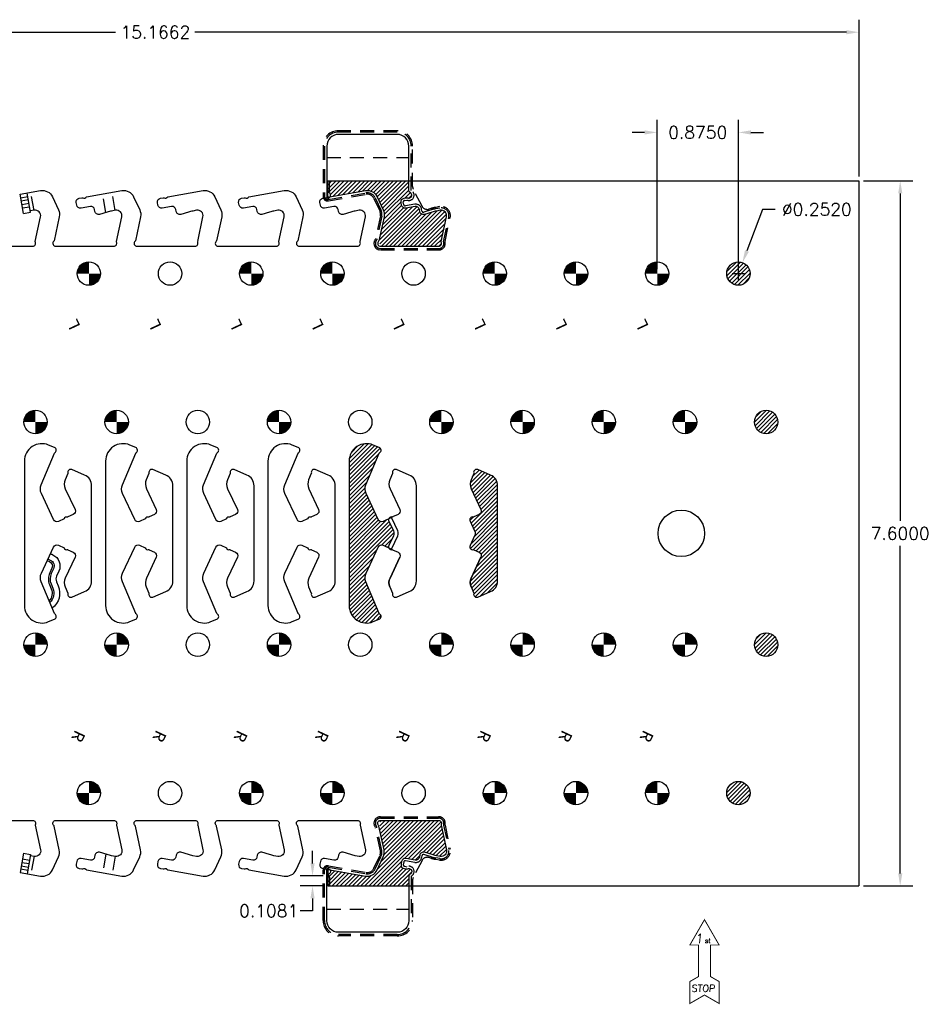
# Model space of a CAD drawing. Header units: inches. Extents: x -59 to 40, y -86 to 20.
# Tile 69 of 75: x 15 to 25, y -7 to 4. Entities that reach past the tile are written whole.
import ezdxf
from ezdxf.enums import TextEntityAlignment as Align

# ---------------------------------------------------------------- set-up
doc = ezdxf.new("R2010")
doc.units = ezdxf.units.IN
doc.header["$MEASUREMENT"] = 0
doc.linetypes.add('HIDDEN', pattern=[0.225, 0.15, -0.075])
for name, color, linetype in [('APP-M-D', 2, 'Continuous'), ('APP-M-H', 4, 'HIDDEN'), ('APP-M-M', 1, 'Continuous'), ('APP-M-S', 7, 'Continuous'), ('DBU-M-H', 4, 'HIDDEN'), ('DSS-M-H', 4, 'HIDDEN')]:
    doc.layers.add(name, color=color, linetype=linetype)
doc.styles.add('DIEMAKER_BND_DIM', font='MONOTXT.SHX')
doc.styles.add('ROMANS', font='ROMANS.shx')
doc.styles.get("Standard").update_dxf_attribs({"font": 'txt.shx'})
doc.dimstyles.get("Standard").update_dxf_attribs({"dimtxt": 0.18, "dimasz": 0.18, "dimexe": 0.18, "dimexo": 0.0625, "dimgap": 0.09, "dimtad": 0, "dimtih": 1, "dimtoh": 1, "dimdec": 4, "dimzin": 0, "dimdsep": 46, "dimtxsty": 'Standard', "dimcen": 0.09, "dimadec": 0, "dimazin": 0, "dimtfac": 1, "dimtdec": 4, "dimtofl": 0, "dimtmove": 0, "dimatfit": 3, "dimfxl": 0, "dimtolj": 1, "dimtzin": 0, "dimarcsym": 0})
doc.dimstyles.new('STANDARD$0', dxfattribs={"dimtxt": 0.156, "dimasz": 0.18, "dimexe": 0.18, "dimexo": 0.0625, "dimgap": 0.07, "dimtad": 0, "dimtih": 1, "dimtoh": 1, "dimdec": 4, "dimzin": 4, "dimdsep": 46, "dimtxsty": 'Standard', "dimcen": 0.09, "dimclrd": 2, "dimclre": 2, "dimclrt": 2, "dimadec": 4, "dimazin": 0, "dimtfac": 1, "dimtdec": 4, "dimtofl": 0, "dimtmove": 0, "dimatfit": 3, "dimfxl": 0, "dimtolj": 1, "dimtzin": 0, "dimarcsym": 0})
pattern_1 = [(45, (-11.252226, 1.500562), (-0.022097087, 0.022097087), [])]

# ---------------------------------------------------------------- blocks, each defined once
blk = doc.blocks.new('*D12')
at = {"layer": 'APP-M-D', "color": 0, "lineweight": -2, "transparency": 16777216}
for p, q in [((24.239, 2.337), (24.771, 2.337)), ((24.636, 2.202), (24.636, -1.328)), ((24.636, -5.128), (24.636, -1.598)), ((24.239, -5.263), (24.771, -5.263))]:
    blk.add_line(p, q, dxfattribs=at)
at = {"layer": 'APP-M-D', "color": 0, "transparency": 16777216}
for points in [[(24.614, 2.202), (24.659, 2.202), (24.636, 2.337)], [(24.614, -5.128), (24.659, -5.128), (24.636, -5.263)]]:
    blk.add_solid(points, dxfattribs=at)
at = {"layer": 'DEFPOINTS', "color": 0, "transparency": 16777216}
for p in [(24.192, 2.337), (24.192, -5.263), (24.636, -5.263)]:
    blk.add_point(p, dxfattribs=at)
at = {"layer": 'APP-M-D', "color": 0, "transparency": 16777216, "insert": (24.636, -1.463), "char_height": 0.135, "attachment_point": 5}
blk.add_mtext('\\A1;7.6000', dxfattribs=at)
blk = doc.blocks.new('dmblk1')
at = {"const_width": 0.5}
for points in [[(0, 0.25, 0.414214), (-0.25, 0, 1)], [(0, -0.25, 0.414214), (0.25, 0, 1)]]:
    blk.add_lwpolyline(points, format="xyb", dxfattribs=at)
blk = doc.blocks.new('*D15')
at = {"layer": 'APP-M-D', "color": 0, "lineweight": -2, "transparency": 16777216}
for p, q in [((22.017, 1.384), (22.017, 2.994)), ((22.892, 1.384), (22.892, 2.994)), ((21.882, 2.859), (21.747, 2.859)), ((23.027, 2.859), (23.162, 2.859))]:
    blk.add_line(p, q, dxfattribs=at)
at = {"layer": 'APP-M-D', "color": 0, "transparency": 16777216}
for points in [[(21.882, 2.881), (21.882, 2.836), (22.017, 2.859)], [(23.027, 2.881), (23.027, 2.836), (22.892, 2.859)]]:
    blk.add_solid(points, dxfattribs=at)
at = {"layer": 'DEFPOINTS', "color": 0, "transparency": 16777216}
for p in [(22.892, 2.859), (22.017, 1.337), (22.892, 1.337)]:
    blk.add_point(p, dxfattribs=at)
at = {"layer": 'APP-M-D', "color": 0, "transparency": 16777216, "insert": (22.454, 2.859), "char_height": 0.135, "attachment_point": 5}
blk.add_mtext('\\A1;0.8750', dxfattribs=at)
blk = doc.blocks.new('MSTOP')
at = {"const_width": 0.021}
blk.add_lwpolyline([(-0.315, -1.807), (-0.315, -1.334), (-0.131, -1.228), (-0.131, -0.546), (-0.315, -0.546), (0, 0), (0.315, -0.546), (0.131, -0.546), (0.131, -1.228), (0.315, -1.334), (0.315, -1.807), (0, -1.625)], close=True, dxfattribs=at)
at = {"style": 'ROMANS', "oblique": 5}
blk.add_text('STOP', height=0.15, dxfattribs=at).set_placement((-0.283, -1.554))
at = {"style": 'ROMANS', "oblique": 5, "flags": 4}
blk.add_attdef('S1', text='', height=0.2, dxfattribs=at).set_placement((-0.03, -0.506), align=Align.RIGHT)
blk.add_attdef('S2', (0.005, -0.503), '', height=0.1, dxfattribs=at)
blk = doc.blocks.new('dm108306')
at = {"layer": 'APP-M-S', "color": 7, "linetype": 'Continuous'}
ref = blk.add_blockref('MSTOP', (0, 0), dxfattribs=at)
ref.add_attrib('S1', '1', dxfattribs={"color": 7, "linetype": 'Continuous', "height": 0.2, "style": 'ROMANS', "oblique": 5, "flags": 4}).set_placement((-0.03, -0.506), align=Align.RIGHT)
ref.add_attrib('S2', 'st', (0.005, -0.503), dxfattribs={"color": 7, "linetype": 'Continuous', "height": 0.1, "style": 'ROMANS', "oblique": 5, "flags": 4})
blk = doc.blocks.new('*D19')
at = {"layer": 'APP-M-D', "color": 0, "lineweight": -2, "transparency": 16777216}
for p, q in [((23.153, 2.029), (22.984, 1.581)), ((23.288, 2.029), (23.153, 2.029)), ((22.892, 1.27), (22.892, 1.405)), ((22.824, 1.337), (22.959, 1.337))]:
    blk.add_line(p, q, dxfattribs=at)
at = {"layer": 'APP-M-D', "color": 0, "transparency": 16777216}
blk.add_solid([(22.963, 1.589), (23.005, 1.573), (22.936, 1.455)], dxfattribs=at)
at = {"layer": 'DEFPOINTS', "color": 0, "transparency": 16777216}
for p in [(22.936, 1.455), (22.847, 1.219)]:
    blk.add_point(p, dxfattribs=at)
at = {"layer": 'APP-M-D', "color": 0, "transparency": 16777216, "insert": (23.738, 2.029), "char_height": 0.135, "attachment_point": 5}
blk.add_mtext('\\A1;∅0.2520', dxfattribs=at)
blk = doc.blocks.new('*D21')
at = {"layer": 'APP-M-D', "color": 0, "lineweight": -2, "transparency": 16777216}
for p, q in [((9.026, 2.239), (9.026, 4.074)), ((24.192, 2.384), (24.192, 4.074)), ((9.161, 3.939), (16.181, 3.939)), ((24.057, 3.939), (17.036, 3.939))]:
    blk.add_line(p, q, dxfattribs=at)
at = {"layer": 'APP-M-D', "color": 0, "transparency": 16777216}
for points in [[(9.161, 3.961), (9.161, 3.916), (9.026, 3.939)], [(24.057, 3.961), (24.057, 3.916), (24.192, 3.939)]]:
    blk.add_solid(points, dxfattribs=at)
at = {"layer": 'DEFPOINTS', "color": 0, "transparency": 16777216}
for p in [(24.192, 3.939), (24.192, 2.337), (9.026, 2.192)]:
    blk.add_point(p, dxfattribs=at)
at = {"layer": 'APP-M-D', "color": 0, "transparency": 16777216, "insert": (16.609, 3.939), "char_height": 0.135, "attachment_point": 5}
blk.add_mtext('\\A1;15.1662', dxfattribs=at)
blk = doc.blocks.new('*D318')
at = {"layer": 'APP-M-D', "color": 0, "lineweight": -2, "transparency": 16777216}
for p, q in [((18.303, -5.02), (18.303, -4.885)), ((18.419, -5.155), (18.168, -5.155)), ((18.419, -5.263), (18.168, -5.263)), ((18.303, -5.398), (18.303, -5.533)), ((18.303, -5.533), (18.168, -5.533))]:
    blk.add_line(p, q, dxfattribs=at)
at = {"layer": 'APP-M-D', "color": 0, "transparency": 16777216}
for points in [[(18.28, -5.02), (18.325, -5.02), (18.303, -5.155)], [(18.28, -5.398), (18.325, -5.398), (18.303, -5.263)]]:
    blk.add_solid(points, dxfattribs=at)
at = {"layer": 'DEFPOINTS', "color": 0, "transparency": 16777216}
for p in [(18.466, -5.155), (18.303, -5.263), (18.466, -5.263)]:
    blk.add_point(p, dxfattribs=at)
at = {"layer": 'APP-M-D', "color": 0, "transparency": 16777216, "insert": (17.83, -5.533), "char_height": 0.135, "attachment_point": 5}
blk.add_mtext('\\A1;0.1081', dxfattribs=at)

msp = doc.modelspace()

# ---------------------------------------------------------------- hatches: boundary and pattern name
at = {"layer": 'APP-M-D'}
h = msp.add_hatch(dxfattribs=at)
h.set_pattern_fill('ANSI31', color=256, scale=0.25)
h.paths.add_polyline_path([(19.02695, 2.33709), (18.46621, 2.33709), (18.46621, 2.22898, 0.30111014), (18.4784, 2.21057, -0.47645817), (18.49185, 2.16393), (18.87247, 2.23104, -0.33945426), (19.00002, 2.16464), (19.02695, 2.1069)])
h.paths.add_polyline_path([(19.34121, 2.22898), (19.34121, 2.33709), (19.02695, 2.33709), (19.02695, 2.1069), (19.06518, 2.02491, -0.16325034), (19.07363, 1.95026), (19.02695, 1.73227), (19.02695, 1.63305, 0.07267317), (19.03589, 1.63174), (19.66202, 1.63174, 0.54408687), (19.69053, 1.6758, -0.15966924), (19.68987, 1.68199), (19.74695, 1.94855, 0.53219684), (19.67895, 2.01907), (19.63698, 2.01167, 0.03055276), (19.59024, 2.00045), (19.50806, 1.97533, -0.45046715), (19.45778, 2.00614), (19.45403, 2.02742, 0.41421356), (19.40842, 2.05936), (19.30761, 2.04158, -0.41421356), (19.26201, 2.07352), (19.25654, 2.1045, -0.41421356), (19.28848, 2.15011), (19.31618, 2.15499, -0.15333458), (19.32806, 2.15344, 1.01672344), (19.3534, 2.21057, -0.30111014)])
h = msp.add_hatch(dxfattribs=at)
h.set_pattern_fill('ANSI31', color=256, scale=0.25)
h.set_pattern_definition(pattern_1)
h.paths.add_polyline_path([(22.7659, 1.33709, 1), (23.0179, 1.33709, 1)])
h = msp.add_hatch(dxfattribs=at)
h.set_pattern_fill('ANSI31', color=256, scale=0.25)
h.set_pattern_definition([(45, (-11.152226, 1.800562), (-0.022097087, 0.022097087), [])])
h.paths.add_polyline_path([(23.0659, -0.26291, 1), (23.3179, -0.26291, 1)])
h = msp.add_hatch(dxfattribs=at)
h.set_pattern_fill('ANSI31', color=256, scale=0.25)
h.paths.add_polyline_path([(19.17434, -1.4365), (19.12517, -1.33106, -0.21289077), (19.12474, -1.30561), (19.06338, -1.33422, -0.41421356), (19.01106, -1.31518), (18.88032, -1.03479, -0.21193155), (18.87853, -0.93899), (19.02203, -0.59867, -0.15966924), (19.02611, -0.59397, 0.6145258), (19.02223, -0.53834), (18.95754, -0.51107, 0.53654889), (18.69719, -0.68384), (18.69719, -2.24199, 0.53654889), (18.95754, -2.41476), (19.02223, -2.38748, 0.6145258), (19.02611, -2.33186, -0.15966924), (19.02203, -2.32716), (18.87853, -1.98683, -0.21193155), (18.88032, -1.89103), (19.01106, -1.61064, -0.41421356), (19.06338, -1.5916), (19.12474, -1.62021, -0.21289077), (19.12517, -1.59476), (19.17434, -1.48932, 0.22169466)])
h = msp.add_hatch(dxfattribs=at)
h.set_pattern_fill('ANSI31', color=256, scale=0.25)
h.set_pattern_definition(pattern_1)
h.paths.add_polyline_path([(20.29723, -0.9497, 0.3016182), (20.22079, -0.83452), (20.08241, -0.77617, 0.64895311), (20.04073, -0.81517), (20.01102, -0.88565, 0.21193155), (20.01281, -0.98145), (20.11799, -1.20703, -0.41421356), (20.09895, -1.25935), (20.03759, -1.28796, 0.64895311), (20.00017, -1.33106), (20.04934, -1.4365, -0.22169466), (20.04934, -1.48932), (20.00017, -1.59476, 0.64895311), (20.03759, -1.63786), (20.09895, -1.66647, -0.41421356), (20.11799, -1.71879), (20.01281, -1.94437, 0.21193155), (20.01102, -2.04017), (20.04073, -2.11065, 0.64895311), (20.08241, -2.14965), (20.22079, -2.0913, 0.3016182), (20.29723, -1.97612)])
h = msp.add_hatch(dxfattribs=at)
h.set_pattern_fill('ANSI31', color=256, scale=0.25)
h.set_pattern_definition([(45, (-11.152226, 1.700562), (-0.022097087, 0.022097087), [])])
h.paths.add_polyline_path([(23.3179, -2.66291, 1), (23.0659, -2.66291, 1)])
h = msp.add_hatch(dxfattribs=at)
h.set_pattern_fill('ANSI31', color=256, scale=0.25)
h.set_pattern_definition(pattern_1)
h.paths.add_polyline_path([(23.0179, -4.26291, 1), (22.7659, -4.26291, 1)])
h = msp.add_hatch(dxfattribs=at)
h.set_pattern_fill('ANSI31', color=256, scale=0.25)
h.paths.add_polyline_path([(19.02695, -5.03272), (19.00002, -5.09046, -0.33945426), (18.87247, -5.15686), (18.49185, -5.08975, -0.47645817), (18.4784, -5.13639, 0.30111014), (18.46621, -5.1548), (18.46621, -5.26291), (19.02695, -5.26291)])
h.paths.add_polyline_path([(19.32806, -5.07927, -0.15333458), (19.31618, -5.08082), (19.28848, -5.07593, -0.41421356), (19.25654, -5.03032), (19.26201, -4.99934, -0.41421356), (19.30761, -4.96741), (19.40842, -4.98518, 0.41421356), (19.45403, -4.95324), (19.45778, -4.93196, -0.45046715), (19.50806, -4.90115), (19.59024, -4.92627, 0.03055276), (19.63698, -4.93749), (19.67895, -4.94489, 0.53219684), (19.74695, -4.87437), (19.68987, -4.60781, -0.15966924), (19.69053, -4.60162, 0.54408687), (19.66202, -4.55756), (19.03589, -4.55756, 0.07267317), (19.02695, -4.55887), (19.02695, -4.65809), (19.07363, -4.87608, -0.16325034), (19.06518, -4.95073), (19.02695, -5.03272), (19.02695, -5.26291), (19.34121, -5.26291), (19.34121, -5.1548, -0.30111014), (19.3534, -5.13639, 1.01672344)])

# ---------------------------------------------------------------- linework, layer by layer
at = {"layer": 'APP-M-H'}
for p, q in [((18.45621, 2.58713), (19.34121, 2.58713)), ((15.30114, 2.01858), (15.26696, 2.21244)), ((16.07554, 1.99596), (16.04052, 2.19455)), ((16.17614, 2.01858), (16.14196, 2.21244)), ((15.30114, -4.9444), (15.26696, -5.13826)), ((16.07554, -4.92178), (16.04052, -5.12037)), ((16.17614, -4.9444), (16.14196, -5.13826)), ((18.45621, -5.51295), (19.34121, -5.51295))]:
    msp.add_line(p, q, dxfattribs=at)
for points in [[(18.47794, 2.16148, -0.46630766), (18.46621, 2.17132), (18.46621, 2.20715, -0.26794919), (18.47621, 2.22447, 0.26794919), (18.48621, 2.2418), (18.48621, 2.33709)], [(18.47794, -5.0873, 0.46630766), (18.46621, -5.09715), (18.46621, -5.13298, 0.26794919), (18.47621, -5.1503, -0.26794919), (18.48621, -5.16762), (18.48621, -5.26291)]]:
    msp.add_lwpolyline(points, format="xyb", dxfattribs=at)
at = {"layer": 'APP-M-M'}
for p, q in [((24.1919, 2.33709), (24.1919, -5.26291)), ((15.18724, 1.98458), (15.15068, 2.19193)), ((15.15752, 2.15316), (15.23502, 2.16683)), ((15.16298, 2.12218), (15.24048, 2.13585)), ((15.26475, 1.99824), (15.22818, 2.2056)), ((15.16982, 2.08341), (15.24732, 2.09707)), ((15.17665, 2.04464), (15.25416, 2.0583)), ((15.18724, 1.98458), (15.26475, 1.99824)), ((15.18724, -4.9104), (15.15068, -5.11776)), ((15.17665, -4.97046), (15.25416, -4.98412)), ((15.18724, -4.9104), (15.26475, -4.92406)), ((15.26475, -4.92406), (15.22818, -5.13142)), ((15.15752, -5.07898), (15.23502, -5.09265)), ((15.16298, -5.048), (15.24048, -5.06167)), ((15.16982, -5.00923), (15.24732, -5.0229))]:
    msp.add_line(p, q, dxfattribs=at)
for points in [[(18.49185, 2.16393, 0.47645817), (18.4784, 2.21057, -0.30111014), (18.46621, 2.22898), (18.46621, 2.33709), (24.1919, 2.33709)], [(14.27568, 2.19193), (14.49747, 2.23104, -0.33945426), (14.62502, 2.16464), (14.69018, 2.02491, -0.16325034), (14.69863, 1.95026), (14.64327, 1.69173, -0.15966924), (14.64013, 1.68635, 0.68968803), (14.66089, 1.63174), (15.28702, 1.63174, 0.54408687), (15.31553, 1.6758, -0.15966924), (15.31487, 1.68199), (15.37195, 1.94855, 0.53219684), (15.30395, 2.01907), (15.26237, 2.01174)], [(15.15068, 2.19193), (15.37247, 2.23104, -0.33945426), (15.50002, 2.16464), (15.56518, 2.02491, -0.16325034), (15.57363, 1.95026), (15.51827, 1.69173, -0.15966924), (15.51513, 1.68635, 0.68968803), (15.53589, 1.63174), (16.16202, 1.63174, 0.54408687), (16.19053, 1.6758, -0.15966924), (16.18987, 1.68199), (16.24695, 1.94855, 0.53219684), (16.17895, 2.01907), (16.13698, 2.01167, 0.03055276), (16.09024, 2.00045), (16.00806, 1.97533, -0.45046715), (15.95778, 2.00614), (15.95403, 2.02742, 0.41421356), (15.90842, 2.05936), (15.80761, 2.04158, -0.41421356), (15.76201, 2.07352), (15.75654, 2.1045, -0.41421356), (15.78848, 2.15011), (15.81618, 2.15499, -0.15333458), (15.82806, 2.15344, 0.36395563), (15.86685, 2.16393)], [(15.86685, 2.16393), (16.24747, 2.23104, -0.33945426), (16.37502, 2.16464), (16.44018, 2.02491, -0.16325034), (16.44863, 1.95026), (16.39327, 1.69173, -0.15966924), (16.39013, 1.68635, 0.68968803), (16.41089, 1.63174), (17.03702, 1.63174, 0.54408687), (17.06553, 1.6758, -0.15966924), (17.06487, 1.68199), (17.12195, 1.94855, 0.53219684), (17.05395, 2.01907), (17.01198, 2.01167, 0.03055276), (16.96524, 2.00045), (16.88306, 1.97533, -0.45046715), (16.83278, 2.00614), (16.82903, 2.02742, 0.41421356), (16.78342, 2.05936), (16.68261, 2.04158, -0.41421356), (16.63701, 2.07352), (16.63154, 2.1045, -0.41421356), (16.66348, 2.15011), (16.69118, 2.15499, -0.15333458), (16.70306, 2.15344, 0.36395563), (16.74185, 2.16393)], [(16.74185, 2.16393), (17.12247, 2.23104, -0.33945426), (17.25002, 2.16464), (17.31518, 2.02491, -0.16325034), (17.32363, 1.95026), (17.26827, 1.69173, -0.15966924), (17.26513, 1.68635, 0.68968803), (17.28589, 1.63174), (17.91202, 1.63174, 0.54408687), (17.94053, 1.6758, -0.15966924), (17.93987, 1.68199), (17.99695, 1.94855, 0.53219684), (17.92895, 2.01907), (17.88698, 2.01167, 0.03055276), (17.84024, 2.00045), (17.75806, 1.97533, -0.45046715), (17.70778, 2.00614), (17.70403, 2.02742, 0.41421356), (17.65842, 2.05936), (17.55761, 2.04158, -0.41421356), (17.51201, 2.07352), (17.50654, 2.1045, -0.41421356), (17.53848, 2.15011), (17.56618, 2.15499, -0.15333458), (17.57806, 2.15344, 0.36395563), (17.61685, 2.16393)], [(17.61685, 2.16393), (17.99747, 2.23104, -0.33945426), (18.12502, 2.16464), (18.19018, 2.02491, -0.16325034), (18.19863, 1.95026), (18.14327, 1.69173, -0.15966924), (18.14013, 1.68635, 0.68968803), (18.16089, 1.63174), (18.78702, 1.63174, 0.54408687), (18.81553, 1.6758, -0.15966924), (18.81487, 1.68199), (18.87195, 1.94855, 0.53219684), (18.80395, 2.01907), (18.76198, 2.01167, 0.03055276), (18.71524, 2.00045), (18.63306, 1.97533, -0.45046715), (18.58278, 2.00614), (18.57903, 2.02742, 0.41421356), (18.53342, 2.05936), (18.43261, 2.04158, -0.41421356), (18.38701, 2.07352), (18.38154, 2.1045, -0.41421356), (18.41348, 2.15011), (18.44118, 2.15499, -0.15333458), (18.45306, 2.15344, 0.36395563), (18.49185, 2.16393)], [(19.13602, -2.04017, -0.21193155), (19.13781, -1.94437), (19.24299, -1.71879), (19.13781, -1.94437, 0.21193155), (19.13602, -2.04017), (19.16436, -2.10739, -0.15966924), (19.16487, -2.1136, 0.6145258), (19.20741, -2.14965), (19.34579, -2.0913, 0.3016182), (19.42223, -1.97612), (19.42223, -0.9497, 0.3016182), (19.34579, -0.83452), (19.20741, -0.77617, 0.6145258), (19.16487, -0.81222, -0.15966924), (19.16436, -0.81843), (19.13602, -0.88565, 0.21193155), (19.13781, -0.98145), (19.24299, -1.20703, -0.41421356), (19.22395, -1.25935), (19.16579, -1.28647, -0.15966924), (19.15961, -1.28721, 0.6145258), (19.12517, -1.33106), (19.17434, -1.4365, -0.22169466), (19.17434, -1.48932), (19.12517, -1.59476, 0.6145258), (19.15961, -1.63861, -0.15966924), (19.16579, -1.63935), (19.22395, -1.66647, -0.41421356), (19.24299, -1.71879)], [(14.27568, -5.11776), (14.49747, -5.15686, 0.33945426), (14.62502, -5.09046), (14.69018, -4.95073, 0.16325034), (14.69863, -4.87608), (14.64327, -4.61755, 0.15966924), (14.64013, -4.61217, -0.68968803), (14.66089, -4.55756), (15.28702, -4.55756, -0.54408687), (15.31553, -4.60162, 0.15966924), (15.31487, -4.60781), (15.37195, -4.87437, -0.53219684), (15.30395, -4.94489), (15.26237, -4.93756)], [(15.15068, -5.11776), (15.37247, -5.15686, 0.33945426), (15.50002, -5.09046), (15.56518, -4.95073, 0.16325034), (15.57363, -4.87608), (15.51827, -4.61755, 0.15966924), (15.51513, -4.61217, -0.68968803), (15.53589, -4.55756), (16.16202, -4.55756, -0.54408687), (16.19053, -4.60162, 0.15966924), (16.18987, -4.60781), (16.24695, -4.87437, -0.53219684), (16.17895, -4.94489), (16.13698, -4.93749, -0.03055276), (16.09024, -4.92627), (16.00806, -4.90115, 0.45046715), (15.95778, -4.93196), (15.95403, -4.95324, -0.41421356), (15.90842, -4.98518), (15.80761, -4.96741, 0.41421356), (15.76201, -4.99934), (15.75654, -5.03032, 0.41421356), (15.78848, -5.07593), (15.81618, -5.08082, 0.15333458), (15.82806, -5.07927, -0.36395563), (15.86685, -5.08975)], [(15.86685, -5.08975), (16.24747, -5.15686, 0.33945426), (16.37502, -5.09046), (16.44018, -4.95073, 0.16325034), (16.44863, -4.87608), (16.39327, -4.61755, 0.15966924), (16.39013, -4.61217, -0.68968803), (16.41089, -4.55756), (17.03702, -4.55756, -0.54408687), (17.06553, -4.60162, 0.15966924), (17.06487, -4.60781), (17.12195, -4.87437, -0.53219684), (17.05395, -4.94489), (17.01198, -4.93749, -0.03055276), (16.96524, -4.92627), (16.88306, -4.90115, 0.45046715), (16.83278, -4.93196), (16.82903, -4.95324, -0.41421356), (16.78342, -4.98518), (16.68261, -4.96741, 0.41421356), (16.63701, -4.99934), (16.63154, -5.03032, 0.41421356), (16.66348, -5.07593), (16.69118, -5.08082, 0.15333458), (16.70306, -5.07927, -0.36395563), (16.74185, -5.08975)], [(16.74185, -5.08975), (17.12247, -5.15686, 0.33945426), (17.25002, -5.09046), (17.31518, -4.95073, 0.16325034), (17.32363, -4.87608), (17.26827, -4.61755, 0.15966924), (17.26513, -4.61217, -0.68968803), (17.28589, -4.55756), (17.91202, -4.55756, -0.54408687), (17.94053, -4.60162, 0.15966924), (17.93987, -4.60781), (17.99695, -4.87437, -0.53219684), (17.92895, -4.94489), (17.88698, -4.93749, -0.03055276), (17.84024, -4.92627), (17.75806, -4.90115, 0.45046715), (17.70778, -4.93196), (17.70403, -4.95324, -0.41421356), (17.65842, -4.98518), (17.55761, -4.96741, 0.41421356), (17.51201, -4.99934), (17.50654, -5.03032, 0.41421356), (17.53848, -5.07593), (17.56618, -5.08082, 0.15333458), (17.57806, -5.07927, -0.36395563), (17.61685, -5.08975)], [(17.61685, -5.08975), (17.99747, -5.15686, 0.33945426), (18.12502, -5.09046), (18.19018, -4.95073, 0.16325034), (18.19863, -4.87608), (18.14327, -4.61755, 0.15966924), (18.14013, -4.61217, -0.68968803), (18.16089, -4.55756), (18.78702, -4.55756, -0.54408687), (18.81553, -4.60162, 0.15966924), (18.81487, -4.60781), (18.87195, -4.87437, -0.53219684), (18.80395, -4.94489), (18.76198, -4.93749, -0.03055276), (18.71524, -4.92627), (18.63306, -4.90115, 0.45046715), (18.58278, -4.93196), (18.57903, -4.95324, -0.41421356), (18.53342, -4.98518), (18.43261, -4.96741, 0.41421356), (18.38701, -4.99934), (18.38154, -5.03032, 0.41421356), (18.41348, -5.07593), (18.44118, -5.08082, 0.15333458), (18.45306, -5.07927, -0.36395563), (18.49185, -5.08975)], [(18.49185, -5.08975, -0.47645817), (18.4784, -5.13639, 0.30111014), (18.46621, -5.1548), (18.46621, -5.26291), (24.1919, -5.26291)]]:
    msp.add_lwpolyline(points, format="xyb", dxfattribs=at)
for points in [[(15.74299, -1.71879), (15.63781, -1.94437, 0.21193155), (15.63602, -2.04017), (15.66436, -2.10739, -0.15966924), (15.66487, -2.1136, 0.6145258), (15.70741, -2.14965), (15.84579, -2.0913, 0.3016182), (15.92223, -1.97612), (15.92223, -0.9497, 0.3016182), (15.84579, -0.83452), (15.70741, -0.77617, 0.6145258), (15.66487, -0.81222, -0.15966924), (15.66436, -0.81843), (15.63602, -0.88565, 0.21193155), (15.63781, -0.98145), (15.74299, -1.20703, -0.41421356), (15.72395, -1.25935), (15.66579, -1.28647, -0.15966924), (15.65961, -1.28721, 0.35516934), (15.62474, -1.30561), (15.56338, -1.33422, -0.41421356), (15.51106, -1.31518), (15.38032, -1.03479, -0.21193155), (15.37853, -0.93899), (15.52203, -0.59867, -0.15966924), (15.52611, -0.59397, 0.6145258), (15.52223, -0.53834), (15.45754, -0.51107, 0.53654889), (15.19719, -0.68384), (15.19719, -2.24199, 0.53654889), (15.45754, -2.41476), (15.52223, -2.38748, 0.6145258), (15.52611, -2.33186, -0.15966924), (15.52203, -2.32716), (15.37853, -1.98683, -0.21193155), (15.38032, -1.89103), (15.51106, -1.61064, -0.41421356), (15.56338, -1.5916), (15.62474, -1.62021, 0.35516934), (15.65961, -1.63861, -0.15966924), (15.66579, -1.63935), (15.72395, -1.66647, -0.41421356)], [(16.61799, -1.71879), (16.51281, -1.94437, 0.21193155), (16.51102, -2.04017), (16.53936, -2.10739, -0.15966924), (16.53987, -2.1136, 0.6145258), (16.58241, -2.14965), (16.72079, -2.0913, 0.3016182), (16.79723, -1.97612), (16.79723, -0.9497, 0.3016182), (16.72079, -0.83452), (16.58241, -0.77617, 0.6145258), (16.53987, -0.81222, -0.15966924), (16.53936, -0.81843), (16.51102, -0.88565, 0.21193155), (16.51281, -0.98145), (16.61799, -1.20703, -0.41421356), (16.59895, -1.25935), (16.54079, -1.28647, -0.15966924), (16.53461, -1.28721, 0.35516934), (16.49974, -1.30561), (16.43838, -1.33422, -0.41421356), (16.38606, -1.31518), (16.25532, -1.03479, -0.21193155), (16.25353, -0.93899), (16.39703, -0.59867, -0.15966924), (16.40111, -0.59397, 0.6145258), (16.39723, -0.53834), (16.33254, -0.51107, 0.53654889), (16.07219, -0.68384), (16.07219, -2.24199, 0.53654889), (16.33254, -2.41476), (16.39723, -2.38748, 0.6145258), (16.40111, -2.33186, -0.15966924), (16.39703, -2.32716), (16.25353, -1.98683, -0.21193155), (16.25532, -1.89103), (16.38606, -1.61064, -0.41421356), (16.43838, -1.5916), (16.49974, -1.62021, 0.35516934), (16.53461, -1.63861, -0.15966924), (16.54079, -1.63935), (16.59895, -1.66647, -0.41421356)], [(17.49299, -1.71879), (17.38781, -1.94437, 0.21193155), (17.38602, -2.04017), (17.41436, -2.10739, -0.15966924), (17.41487, -2.1136, 0.6145258), (17.45741, -2.14965), (17.59579, -2.0913, 0.3016182), (17.67223, -1.97612), (17.67223, -0.9497, 0.3016182), (17.59579, -0.83452), (17.45741, -0.77617, 0.6145258), (17.41487, -0.81222, -0.15966924), (17.41436, -0.81843), (17.38602, -0.88565, 0.21193155), (17.38781, -0.98145), (17.49299, -1.20703, -0.41421356), (17.47395, -1.25935), (17.41579, -1.28647, -0.15966924), (17.40961, -1.28721, 0.35516934), (17.37474, -1.30561), (17.31338, -1.33422, -0.41421356), (17.26106, -1.31518), (17.13032, -1.03479, -0.21193155), (17.12853, -0.93899), (17.27203, -0.59867, -0.15966924), (17.27611, -0.59397, 0.6145258), (17.27223, -0.53834), (17.20754, -0.51107, 0.53654889), (16.94719, -0.68384), (16.94719, -2.24199, 0.53654889), (17.20754, -2.41476), (17.27223, -2.38748, 0.6145258), (17.27611, -2.33186, -0.15966924), (17.27203, -2.32716), (17.12853, -1.98683, -0.21193155), (17.13032, -1.89103), (17.26106, -1.61064, -0.41421356), (17.31338, -1.5916), (17.37474, -1.62021, 0.35516934), (17.40961, -1.63861, -0.15966924), (17.41579, -1.63935), (17.47395, -1.66647, -0.41421356)], [(18.36799, -1.71879), (18.26281, -1.94437, 0.21193155), (18.26102, -2.04017), (18.28936, -2.10739, -0.15966924), (18.28987, -2.1136, 0.6145258), (18.33241, -2.14965), (18.47079, -2.0913, 0.3016182), (18.54723, -1.97612), (18.54723, -0.9497, 0.3016182), (18.47079, -0.83452), (18.33241, -0.77617, 0.6145258), (18.28987, -0.81222, -0.15966924), (18.28936, -0.81843), (18.26102, -0.88565, 0.21193155), (18.26281, -0.98145), (18.36799, -1.20703, -0.41421356), (18.34895, -1.25935), (18.29079, -1.28647, -0.15966924), (18.28461, -1.28721, 0.35516934), (18.24974, -1.30561), (18.18838, -1.33422, -0.41421356), (18.13606, -1.31518), (18.00532, -1.03479, -0.21193155), (18.00353, -0.93899), (18.14703, -0.59867, -0.15966924), (18.15111, -0.59397, 0.6145258), (18.14723, -0.53834), (18.08254, -0.51107, 0.53654889), (17.82219, -0.68384), (17.82219, -2.24199, 0.53654889), (18.08254, -2.41476), (18.14723, -2.38748, 0.6145258), (18.15111, -2.33186, -0.15966924), (18.14703, -2.32716), (18.00353, -1.98683, -0.21193155), (18.00532, -1.89103), (18.13606, -1.61064, -0.41421356), (18.18838, -1.5916), (18.24974, -1.62021, 0.35516934), (18.28461, -1.63861, -0.15966924), (18.29079, -1.63935), (18.34895, -1.66647, -0.41421356)]]:
    msp.add_lwpolyline(points, format="xyb", close=True, dxfattribs=at)
for centre in [(15.8919, 1.33709), (16.7669, 1.33709), (17.6419, 1.33709), (18.5169, 1.33709), (19.3919, 1.33709), (20.2669, 1.33709), (21.1419, 1.33709), (22.0169, 1.33709), (15.3169, -0.26291), (16.1919, -0.26291), (17.0669, -0.26291), (17.9419, -0.26291), (18.8169, -0.26291), (19.6919, -0.26291), (20.5669, -0.26291), (21.4419, -0.26291), (22.3169, -0.26291), (15.3169, -2.66291), (16.1919, -2.66291), (17.0669, -2.66291), (17.9419, -2.66291), (18.8169, -2.66291), (19.6919, -2.66291), (20.5669, -2.66291), (21.4419, -2.66291), (22.3169, -2.66291), (15.8919, -4.26291), (16.7669, -4.26291), (17.6419, -4.26291), (18.5169, -4.26291), (19.3919, -4.26291), (20.2669, -4.26291), (21.1419, -4.26291), (22.0169, -4.26291)]:
    msp.add_circle(centre, 0.126, dxfattribs=at)
at = {"layer": 'APP-M-S'}
for points in [[(18.58121, 2.83713, 0.41421356), (18.45621, 2.71213), (18.45621, 2.16956, 0.46630766), (18.46794, 2.15971), (18.87247, 2.23104, -0.33945426), (19.00002, 2.16464), (19.06518, 2.02491, -0.16325034), (19.07363, 1.95026), (19.01827, 1.69173, -0.15966924), (19.01513, 1.68635, 0.68968803), (19.03589, 1.63174), (19.66202, 1.63174, 0.54408687), (19.69053, 1.6758, -0.15966924), (19.68987, 1.68199), (19.74695, 1.94855, 0.53219684), (19.67895, 2.01907), (19.63698, 2.01167, 0.03055276), (19.59024, 2.00045), (19.50806, 1.97533, -0.45046715), (19.45778, 2.00614), (19.45403, 2.02742, 0.41421356), (19.40842, 2.05936), (19.30761, 2.04158, -0.41421356), (19.26201, 2.07352), (19.25654, 2.1045, -0.41421356), (19.28848, 2.15011), (19.31618, 2.15499, -0.15333458), (19.32806, 2.15344, 1.01672344), (19.3534, 2.21057, -0.30111014), (19.34121, 2.22898), (19.34121, 2.71213, 0.41421356), (19.21621, 2.83713)], [(19.02223, -2.38748, 0.6145258), (19.02611, -2.33186, -0.15966924), (19.02203, -2.32716), (18.87853, -1.98683, -0.21193155), (18.88032, -1.89103), (19.01106, -1.61064, -0.41421356), (19.06338, -1.5916), (19.1448, -1.62956, 0.41421356), (19.15809, -1.62473), (19.22123, -1.48932, 0.22169466), (19.22123, -1.4365), (19.15809, -1.30109, 0.41421356), (19.1448, -1.29626), (19.06338, -1.33422, -0.41421356), (19.01106, -1.31518), (18.88032, -1.03479, -0.21193155), (18.87853, -0.93899), (19.02203, -0.59867, -0.15966924), (19.02611, -0.59397, 0.6145258), (19.02223, -0.53834), (18.95754, -0.51107, 0.53654889), (18.69719, -0.68384), (18.69719, -2.24199, 0.53654889), (18.95754, -2.41476)], [(18.58121, -5.76295, -0.41421356), (18.45621, -5.63795), (18.45621, -5.09538, -0.46630766), (18.46794, -5.08554), (18.87247, -5.15686, 0.33945426), (19.00002, -5.09046), (19.06518, -4.95073, 0.16325034), (19.07363, -4.87608), (19.01827, -4.61755, 0.15966924), (19.01513, -4.61217, -0.68968803), (19.03589, -4.55756), (19.66202, -4.55756, -0.54408687), (19.69053, -4.60162, 0.15966924), (19.68987, -4.60781), (19.74695, -4.87437, -0.53219684), (19.67895, -4.94489), (19.63698, -4.93749, -0.03055276), (19.59024, -4.92627), (19.50806, -4.90115, 0.45046715), (19.45778, -4.93196), (19.45403, -4.95324, -0.41421356), (19.40842, -4.98518), (19.30761, -4.96741, 0.41421356), (19.26201, -4.99934), (19.25654, -5.03032, 0.41421356), (19.28848, -5.07593), (19.31618, -5.08082, 0.15333458), (19.32806, -5.07927, -1.01672344), (19.3534, -5.13639, 0.30111014), (19.34121, -5.1548), (19.34121, -5.63795, -0.41421356), (19.21621, -5.76295)]]:
    msp.add_lwpolyline(points, format="xyb", close=True, dxfattribs=at)
for points in [[(20.01102, -2.04017, -0.21193155), (20.01281, -1.94437), (20.11799, -1.71879), (20.01281, -1.94437, 0.21193155), (20.01102, -2.04017), (20.03936, -2.10739, -0.15966924), (20.03987, -2.1136, 0.6145258), (20.08241, -2.14965), (20.22079, -2.0913, 0.3016182), (20.29723, -1.97612), (20.29723, -0.9497, 0.3016182), (20.22079, -0.83452), (20.08241, -0.77617, 0.6145258), (20.03987, -0.81222, -0.15966924), (20.03936, -0.81843), (20.01102, -0.88565, 0.21193155), (20.01281, -0.98145), (20.11799, -1.20703, -0.41421356), (20.09895, -1.25935), (20.04079, -1.28647, -0.15966924), (20.03461, -1.28721, 0.6145258), (20.00017, -1.33106), (20.04934, -1.4365, -0.22169466), (20.04934, -1.48932), (20.00017, -1.59476, 0.6145258), (20.03461, -1.63861, -0.15966924), (20.04079, -1.63935), (20.09895, -1.66647, -0.41421356), (20.11799, -1.71879)], [(15.50328, -1.69388), (15.47779, -1.682), (15.50328, -1.69388, -0.40832817), (15.56921, -1.8695), (15.54377, -1.92406, 0.21193154), (15.54265, -1.98418), (15.562, -2.03007, -0.34365159), (15.49761, -2.26925)], [(15.44352, -1.7555), (15.46901, -1.76738, -0.41421356), (15.4946, -1.83768), (15.47027, -1.88979, 0.21193154), (15.46792, -2.01569), (15.48727, -2.06158, -0.29558611), (15.46439, -2.19045)], [(15.45112, -1.73918), (15.47662, -1.75107, -0.41421356), (15.51091, -1.84529), (15.48658, -1.89739, 0.21193154), (15.48451, -2.0087), (15.50386, -2.05459, -0.3113034), (15.47195, -2.20839)]]:
    msp.add_lwpolyline(points, format="xyb", dxfattribs=at)
for centre, radius in [((22.8919, 1.33709), 0.126), ((23.1919, -0.26291), 0.126), ((22.27695, -1.46291), 0.25), ((23.1919, -2.66291), 0.126), ((22.8919, -4.26291), 0.126)]:
    msp.add_circle(centre, radius, dxfattribs=at)
at = {"layer": 'DBU-M-H'}
for points in [[(18.58121, 2.86213, 0.41421356), (18.43121, 2.71213), (18.43121, 2.16956, 0.46630766), (18.47229, 2.13509), (18.87681, 2.20642, -0.33945426), (18.97737, 2.15408), (19.04253, 2.01434, -0.16325034), (19.04918, 1.9555), (18.99476, 1.70137, 0.65574782), (19.03589, 1.60674), (19.66202, 1.60674, 0.51417817), (19.71526, 1.68116), (19.7714, 1.94331, 0.53219684), (19.67461, 2.04369), (19.63264, 2.03629, 0.03055276), (19.58293, 2.02436), (19.50075, 1.99924, -0.45046715), (19.4824, 2.01048), (19.47865, 2.03176, 0.41421356), (19.40408, 2.08398), (19.30327, 2.0662, -0.41421356), (19.28663, 2.07786), (19.28116, 2.10884, -0.41421356), (19.29282, 2.12549), (19.31901, 2.13011, 0.97287554), (19.36621, 2.23218), (19.36621, 2.71213, 0.41421356), (19.21621, 2.86213)], [(18.58121, -5.78795, -0.41421356), (18.43121, -5.63795), (18.43121, -5.09538, -0.46630766), (18.47229, -5.06091), (18.87681, -5.13224, 0.33945426), (18.97737, -5.0799), (19.04253, -4.94016, 0.16325034), (19.04918, -4.88132), (18.99476, -4.62719, -0.65574782), (19.03589, -4.53256), (19.66202, -4.53256, -0.51417817), (19.71526, -4.60698), (19.7714, -4.86914, -0.53219684), (19.67461, -4.96951), (19.63264, -4.96211, -0.03055276), (19.58293, -4.95018), (19.50075, -4.92506, 0.45046715), (19.4824, -4.9363), (19.47865, -4.95759, -0.41421356), (19.40408, -5.0098), (19.30327, -4.99203, 0.41421356), (19.28663, -5.00368), (19.28116, -5.03466, 0.41421356), (19.29282, -5.05131), (19.31901, -5.05593, -0.97287554), (19.36621, -5.15801), (19.36621, -5.63795, -0.41421356), (19.21621, -5.78795)]]:
    msp.add_lwpolyline(points, format="xyb", close=True, dxfattribs=at)
at = {"layer": 'DSS-M-H'}
for points in [[(19.38121, 2.27483), (19.38121, 2.71213, 0.41421356), (19.21621, 2.87713), (18.58121, 2.87713, 0.41421356), (18.41621, 2.71213), (18.41621, 2.16956, 0.46630766), (18.47489, 2.12032), (18.87942, 2.19165, -0.33945426), (18.96377, 2.14774), (19.02893, 2.008, -0.16325034), (19.03452, 1.95864), (18.98091, 1.70831, 0.63400146), (19.03589, 1.59174), (19.66202, 1.59174, 0.49490903), (19.73074, 1.68182), (19.78606, 1.94017, 0.53219684), (19.672, 2.05847), (19.63003, 2.05106, 0.03055276), (19.57854, 2.0387), (19.55647, 2.03195, -0.36251647), (19.48265, 2.06306), (19.38817, 2.24617, -0.1196603)], [(19.38121, -5.20065), (19.38121, -5.63795, -0.41421356), (19.21621, -5.80295), (18.58121, -5.80295, -0.41421356), (18.41621, -5.63795), (18.41621, -5.09538, -0.46630766), (18.47489, -5.04614), (18.87942, -5.11747, 0.33945426), (18.96377, -5.07356), (19.02893, -4.93383, 0.16325034), (19.03452, -4.88446), (18.98091, -4.63413, -0.63400146), (19.03589, -4.51756), (19.66202, -4.51756, -0.49490903), (19.73074, -4.60764), (19.78606, -4.86599, -0.53219684), (19.672, -4.98429), (19.63003, -4.97689, -0.03055276), (19.57854, -4.96452), (19.55647, -4.95778, 0.36251647), (19.48265, -4.98888), (19.38817, -5.17199, 0.1196603)]]:
    msp.add_lwpolyline(points, format="xyb", close=True, dxfattribs=at)

# ---------------------------------------------------------------- block references
at = {"layer": 'APP-M-D'}
for name, p, xscale, yscale, zscale in [('dmblk1', (15.8919, 1.33709), 0.252, 0.252, 0.252), ('dmblk1', (17.6419, 1.33709), 0.252, 0.252, 0.252), ('dmblk1', (18.5169, 1.33709), 0.252, 0.252, 0.252), ('dmblk1', (20.2669, 1.33709), 0.252, 0.252, 0.252), ('dmblk1', (21.1419, 1.33709), 0.252, 0.252, 0.252), ('dmblk1', (22.0169, 1.33709), 0.252, 0.252, 0.252), ('dmblk1', (15.3169, -0.26291), 0.252, 0.252, 0.252), ('dmblk1', (16.1919, -0.26291), 0.252, 0.252, 0.252), ('dmblk1', (17.9419, -0.26291), 0.252, 0.252, 0.252), ('dmblk1', (19.6919, -0.26291), 0.252, 0.252, 0.252), ('dmblk1', (20.5669, -0.26291), 0.252, 0.252, 0.252), ('dmblk1', (21.4419, -0.26291), 0.252, 0.252, 0.252), ('dmblk1', (22.3169, -0.26291), 0.252, 0.252, 0.252), ('dmblk1', (22.0169, -4.26291), 0.252, 0.252, 0.252), ('dm108306', (22.52695, -5.62714), 0.5, 0.5, 0.5)]:
    msp.add_blockref(name, p, dxfattribs=dict(at, xscale=xscale, yscale=yscale, zscale=zscale))
at = {"layer": 'APP-M-D', "xscale": -0.252, "yscale": 0.252, "zscale": 0.252, "rotation": 180}
for p in [(15.3169, -2.66291), (16.1919, -2.66291), (17.9419, -2.66291), (19.6919, -2.66291), (20.5669, -2.66291), (21.4419, -2.66291), (22.3169, -2.66291), (15.8919, -4.26291), (17.6419, -4.26291), (18.5169, -4.26291), (20.2669, -4.26291), (21.1419, -4.26291)]:
    msp.add_blockref('dmblk1', p, dxfattribs=at)

# ---------------------------------------------------------------- texts
at = {"layer": 'APP-M-M', "style": 'DIEMAKER_BND_DIM'}
for s, rotation, p in [('L', 115, (15.80523, 0.7659)), ('L', 115, (16.68023, 0.7659)), ('L', 115, (17.55523, 0.7659)), ('L', 115, (18.43023, 0.7659)), ('L', 115, (19.30523, 0.7659)), ('L', 115, (20.18023, 0.7659)), ('L', 115, (21.05523, 0.7659)), ('R', 245, (15.745, -3.57661)), ('R', 245, (16.62, -3.57661)), ('R', 245, (17.495, -3.57661)), ('R', 245, (18.37, -3.57661)), ('R', 245, (19.245, -3.57661)), ('R', 245, (20.12, -3.57661)), ('R', 245, (20.995, -3.57661))]:
    msp.add_text(s, height=0.125, rotation=rotation, dxfattribs=at).set_placement(p)
at = {"layer": 'APP-M-S', "style": 'DIEMAKER_BND_DIM'}
for s, rotation, p in [('L', 115, (21.93023, 0.7659)), ('R', 245, (21.87, -3.57661))]:
    msp.add_text(s, height=0.125, rotation=rotation, dxfattribs=at).set_placement(p)

# ---------------------------------------------------------------- dimensions: what is measured, and where the dimension line sits
at = {"layer": 'APP-M-D'}
for base, p1, p2, picture, middle in [((24.1919, 3.93889), (9.02568, 2.19193), (24.1919, 2.33709), '*D21', (16.60879, 3.93889)), ((22.8919, 2.8586), (22.0169, 1.33709), (22.8919, 1.33709), '*D15', (22.4544, 2.8586))]:
    dim = msp.add_linear_dim(base=base, p1=p1, p2=p2, dimstyle='Standard', override={"dimscale": 0.75}, dxfattribs=at)
    dim.commit()
    dim.dimension.update_dxf_attribs({"geometry": picture, "text_midpoint": middle})
for base, p1, p2, dimstyle, override, picture, middle in [((24.63616, -5.26291), (24.1919, 2.33709), (24.1919, -5.26291), 'Standard', {"dimscale": 0.75}, '*D12', (24.63616, -1.46291)), ((18.3028, -5.26291), (18.46621, -5.1548), (18.46621, -5.26291), 'STANDARD$0', {"dimscale": 0.75, "dimtxt": 0.18, "dimgap": 0.09, "dimzin": 0, "dimclrd": 0, "dimclre": 0, "dimclrt": 0, "dimadec": 0}, '*D318', (17.8303, -5.53291))]:
    dim = msp.add_linear_dim(base=base, p1=p1, p2=p2, angle=90, dimstyle=dimstyle, override=override, dxfattribs=at)
    dim.commit()
    dim.dimension.update_dxf_attribs({"geometry": picture, "text_midpoint": middle})
dim = msp.add_diameter_dim_2p(p1=(22.84738, 1.21922), p2=(22.93643, 1.45496), dimstyle='Standard', override={"dimscale": 0.75}, dxfattribs=at)
dim.commit()
dim.dimension.update_dxf_attribs({"geometry": '*D19', "text_midpoint": (23.73824, 2.0289), "dimtype": 163})

doc.saveas('drawing.dxf')
